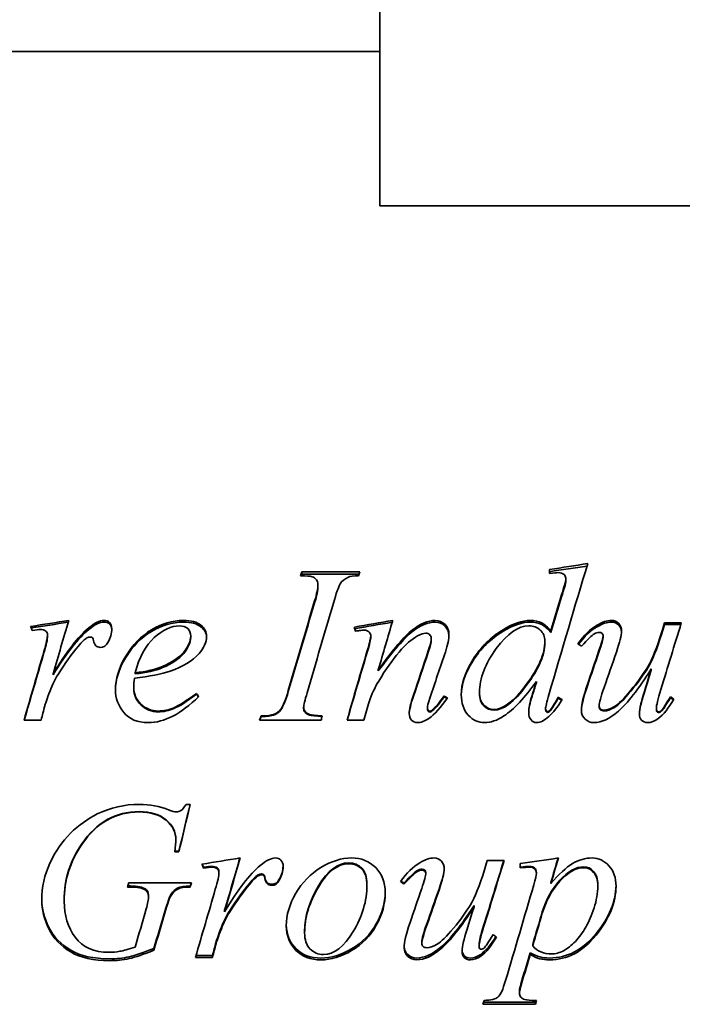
# Model space of a CAD drawing. Header units: millimetres. Extents: x 386 to 874, y 93 to 798.
# Tile 4 of 7: x 500 to 588, y 464 to 594. Entities that reach past the tile are written whole.
import ezdxf

# ---------------------------------------------------------------- set-up
doc = ezdxf.new("R2010")
doc.units = ezdxf.units.MM
doc.header["$LTSCALE"] = 3
doc.layers.add('Krawędzie widoczne(ISO)', color=7, linetype='Continuous', lineweight=35, true_color=0x262659)

msp = doc.modelspace()

# ---------------------------------------------------------------- linework, layer by layer
at = {"layer": 'Krawędzie widoczne(ISO)'}
for p, q in [((547.64, 569.5), (547.64, 678)), ((386.37, 589.9), (547.64, 589.9)), ((664.63, 569.5), (547.64, 569.5)), ((570.09, 521.38), (570.09, 520.86)), ((537.31, 521.07), (544.96, 521.07)), ((537.31, 520.78), (537.31, 521.07)), ((537.31, 520.78), (544.86, 520.78)), ((572.23, 519.94), (572.23, 520.22)), ((539.43, 519.13), (539.43, 519.4)), ((563.94, 513.2), (563.94, 513.41)), ((576.38, 513.8), (576.38, 514.02)), ((585.28, 514.3), (587.52, 514.3)), ((585.28, 514.09), (585.28, 514.3)), ((585.28, 514.09), (587.45, 514.09)), ((503.65, 512.57), (503.65, 512.77)), ((522.6, 512.36), (522.6, 512.56)), ((546.43, 512.38), (546.43, 512.58)), ((554.42, 512.09), (554.42, 512.29)), ((570.27, 513.06), (570.27, 513.27)), ((577.18, 512.44), (577.18, 512.64)), ((584.94, 512.9), (584.94, 513.11)), ((569.47, 511.68), (569.47, 511.88)), ((547.42, 507.96), (547.42, 508.11)), ((583.55, 508.07), (583.55, 508.22)), ((504.4, 507.44), (504.4, 507.59)), ((515.23, 507.56), (515.23, 507.71)), ((515.05, 505.65), (515.05, 505.78)), ((568.34, 506.42), (568.34, 506.56)), ((523.35, 504.87), (523.35, 504.99)), ((556.12, 504.54), (556.12, 504.66)), ((560.82, 504.99), (560.82, 505.12)), ((571.23, 504.35), (571.23, 504.47)), ((586.08, 504.43), (586.08, 504.55)), ((537.54, 503.03), (537.54, 503.14)), ((553.91, 502.99), (553.91, 503.09)), ((569.56, 502.82), (569.56, 502.93)), ((576.64, 503.27), (576.64, 503.38)), ((584.22, 502.92), (584.22, 503.02)), ((531.92, 501.91), (531.92, 502)), ((533.55, 502.12), (533.55, 502.21)), ((554.61, 502.7), (554.61, 502.8)), ((570.12, 502.63), (570.12, 502.73)), ((502.8, 501.46), (500.54, 501.46)), ((539.84, 501.46), (531.7, 501.46)), ((545.5, 501.46), (543.29, 501.46)), ((521.98, 490.3), (522.52, 490.3)), ((520.63, 485.71), (520.63, 485.63)), ((521.03, 484), (520.5, 484)), ((521.03, 484.1), (520.51, 484.1)), ((521.03, 484.1), (521.03, 484)), ((561.82, 482.87), (564.06, 482.87)), ((566.21, 482.46), (566.21, 481.89)), ((524.29, 481.97), (524.29, 481.86)), ((526.12, 481.88), (526.12, 481.76)), ((526.33, 481.43), (526.33, 481.31)), ((553.71, 481.3), (553.71, 481.18)), ((568.34, 481.28), (568.34, 481.16)), ((514.63, 479.5), (514.26, 479.5)), ((514.38, 479.93), (522.68, 479.93)), ((522.54, 479.5), (522.54, 479.36)), ((530.38, 479.84), (530.38, 479.7)), ((532.42, 480.61), (532.42, 480.48)), ((534.32, 480.39), (534.32, 480.25)), ((545.92, 479.78), (545.92, 479.64)), ((550.82, 479.89), (550.82, 479.75)), ((570.27, 479.97), (570.27, 479.83)), ((576.46, 479.65), (576.46, 479.51)), ((514.63, 479.36), (514.22, 479.36)), ((516.64, 479.09), (516.64, 478.94)), ((517.01, 478.29), (517.01, 478.14)), ((505.85, 477.62), (505.85, 477.46)), ((560.09, 476.9), (560.09, 476.73)), ((527.08, 476.28), (527.08, 476.1)), ((526.66, 474.04), (526.66, 473.84)), ((537.67, 473.5), (537.67, 473.3)), ((525.95, 472.09), (525.95, 471.87)), ((553.17, 472.16), (553.17, 471.94)), ((560.76, 471.81), (560.76, 471.59)), ((567.86, 471.79), (567.86, 471.57)), ((517.72, 471.24), (517.72, 471.01)), ((560.97, 470.45), (560.97, 470.22)), ((567.52, 470.66), (567.52, 470.43)), ((525.48, 470.06), (523.22, 470.06)), ((525.48, 470.3), (523.29, 470.3)), ((525.48, 470.3), (525.48, 470.06)), ((566.1, 465.63), (566.1, 465.35)), ((568.21, 463.85), (561.26, 463.85)), ((568.21, 464.15), (561.35, 464.15)), ((568.21, 464.15), (568.21, 463.85))]:
    msp.add_line(p, q, dxfattribs=at)
for points in [[(575.15, 522.16), (573.43, 516.51), (571.71, 510.69), (569.99, 504.81)], [(570.09, 521.38), (571.78, 521.64), (573.46, 521.9), (575.15, 522.16)], [(570.09, 521.09), (571.74, 521.34), (573.4, 521.59), (575.06, 521.84)], [(537.13, 520.55), (537.19, 520.72), (537.25, 520.89), (537.31, 521.07)], [(537.23, 520.55), (537.26, 520.62), (537.28, 520.7), (537.31, 520.78)], [(544.79, 520.55), (544.16, 520.56), (543.69, 520.49), (543.39, 520.33)], [(544.96, 521.07), (544.9, 520.89), (544.85, 520.72), (544.79, 520.55)], [(571.21, 520.96), (570.99, 520.96), (570.61, 520.93), (570.09, 520.86)], [(572, 520.72), (571.8, 520.88), (571.54, 520.96), (571.21, 520.96)], [(572.23, 520.22), (572.23, 520.42), (572.15, 520.59), (572, 520.72)], [(572.05, 519.28), (572.17, 519.66), (572.23, 519.97), (572.23, 520.22)], [(572.05, 519.01), (572.17, 519.38), (572.23, 519.69), (572.23, 519.94)], [(538.99, 517.21), (539.29, 518.18), (539.43, 518.91), (539.43, 519.4)], [(538.99, 516.96), (539.29, 517.92), (539.43, 518.64), (539.43, 519.13)], [(571.67, 518.02), (571.82, 518.54), (571.95, 518.96), (572.05, 519.28)], [(571.67, 517.76), (571.82, 518.28), (571.95, 518.7), (572.05, 519.01)], [(570.27, 513.27), (570.73, 514.86), (571.2, 516.44), (571.67, 518.02)], [(570.27, 513.06), (570.73, 514.63), (571.2, 516.2), (571.67, 517.76)], [(535.51, 505.36), (536.67, 509.35), (537.83, 513.31), (538.99, 517.21)], [(535.51, 505.23), (536.67, 509.19), (537.83, 513.1), (538.99, 516.96)], [(541.48, 516.91), (540.32, 513.02), (539.17, 509.06), (538.01, 505.07)], [(501.41, 513.84), (503.09, 514.11), (504.78, 514.37), (506.46, 514.64)], [(506.46, 514.64), (505.77, 512.31), (505.09, 509.96), (504.4, 507.59)], [(509.12, 513.67), (509.93, 514.32), (510.58, 514.64), (511.08, 514.64)], [(544.25, 513.75), (545.95, 514.04), (547.64, 514.34), (549.33, 514.64)], [(549.33, 514.64), (548.7, 512.48), (548.06, 510.3), (547.42, 508.11)], [(563.94, 513.41), (565.25, 514.23), (566.45, 514.64), (567.55, 514.64)], [(576.38, 514.02), (577.06, 514.43), (577.7, 514.64), (578.27, 514.64)], [(501.61, 513.32), (501.54, 513.49), (501.48, 513.67), (501.41, 513.84)], [(501.49, 513.64), (503.12, 513.89), (504.76, 514.15), (506.39, 514.41)], [(502.68, 513.44), (502.49, 513.44), (502.13, 513.4), (501.61, 513.32)], [(503.44, 513.22), (503.24, 513.37), (502.99, 513.44), (502.68, 513.44)], [(504.4, 507.59), (506.14, 510.5), (507.72, 512.52), (509.12, 513.67)], [(504.4, 507.44), (506.14, 510.32), (507.72, 512.32), (509.12, 513.45)], [(509.12, 513.45), (509.93, 514.1), (510.58, 514.42), (511.08, 514.42)], [(512.15, 513.54), (512.15, 512.91), (511.98, 512.31), (511.64, 511.73)], [(544.38, 513.22), (544.34, 513.4), (544.3, 513.57), (544.25, 513.75)], [(544.3, 513.54), (545.96, 513.83), (547.61, 514.12), (549.27, 514.4)], [(545.53, 513.36), (545.42, 513.36), (545.22, 513.34), (544.92, 513.3)], [(563.94, 513.2), (565.25, 514.01), (566.45, 514.42), (567.55, 514.42)], [(573.83, 511.55), (574.63, 512.68), (575.48, 513.5), (576.38, 514.02)], [(573.92, 511.49), (574.7, 512.54), (575.52, 513.31), (576.38, 513.8)], [(576.38, 513.8), (577.06, 514.21), (577.7, 514.42), (578.27, 514.42)], [(587.52, 514.3), (586.62, 511.4), (585.72, 508.47), (584.83, 505.52)], [(584.94, 513.11), (585.05, 513.51), (585.17, 513.91), (585.28, 514.3)], [(584.94, 512.9), (585.05, 513.3), (585.17, 513.69), (585.28, 514.09)], [(503.17, 510.54), (503.49, 511.59), (503.65, 512.33), (503.65, 512.77)], [(503.17, 510.36), (503.49, 511.4), (503.65, 512.14), (503.65, 512.57)], [(503.65, 512.77), (503.65, 512.95), (503.58, 513.1), (503.44, 513.22)], [(508.86, 512.32), (508.6, 512.19), (508.21, 511.81), (507.7, 511.19)], [(509.33, 512.44), (509.16, 512.44), (509, 512.4), (508.86, 512.32)], [(509.61, 512.32), (509.54, 512.4), (509.44, 512.44), (509.33, 512.44)], [(509.74, 511.96), (509.72, 512.14), (509.68, 512.26), (509.61, 512.32)], [(524.69, 512.55), (524.69, 511.75), (524.36, 510.98), (523.7, 510.25)], [(544.92, 513.3), (544.74, 513.27), (544.56, 513.25), (544.38, 513.22)], [(545.95, 510.62), (546.27, 511.71), (546.43, 512.36), (546.43, 512.58)], [(545.95, 510.44), (546.27, 511.51), (546.43, 512.16), (546.43, 512.38)], [(553.7, 512.95), (553.4, 512.95), (553.04, 512.83), (552.62, 512.6)], [(554.04, 510.61), (554.29, 511.34), (554.42, 511.9), (554.42, 512.29)], [(554.04, 510.43), (554.29, 511.15), (554.42, 511.7), (554.42, 512.09)], [(556.77, 512.76), (556.77, 512.18), (556.61, 511.42), (556.3, 510.46)], [(576.62, 510.64), (576.99, 511.71), (577.18, 512.38), (577.18, 512.64)], [(576.62, 510.46), (576.99, 511.52), (577.18, 512.18), (577.18, 512.44)], [(579.61, 513.2), (579.61, 512.68), (579.38, 511.76), (578.93, 510.43)], [(507.7, 511.19), (506.88, 510.24), (506, 509.02), (505.04, 507.5)], [(511.64, 511.73), (511.41, 511.29), (511.07, 511.07), (510.63, 511.07)], [(574.29, 511.23), (574.13, 511.34), (573.98, 511.45), (573.83, 511.55)], [(500.54, 501.46), (501.42, 504.51), (502.3, 507.54), (503.17, 510.54)], [(500.57, 501.46), (501.44, 504.45), (502.31, 507.42), (503.17, 510.36)], [(523.7, 510.25), (522.83, 509.3), (521.55, 508.53), (519.86, 507.93)], [(543.29, 501.46), (544.18, 504.53), (545.06, 507.59), (545.95, 510.62)], [(543.31, 501.46), (544.19, 504.47), (545.07, 507.47), (545.95, 510.44)], [(552.08, 504.75), (552.73, 506.71), (553.39, 508.66), (554.04, 510.61)], [(552.08, 504.62), (552.73, 506.57), (553.39, 508.5), (554.04, 510.43)], [(556.3, 510.46), (555.61, 508.44), (554.93, 506.41), (554.25, 504.37)], [(575.09, 506.14), (575.6, 507.64), (576.11, 509.15), (576.62, 510.64)], [(575.09, 506), (575.6, 507.49), (576.11, 508.98), (576.62, 510.46)], [(578.93, 510.43), (578.39, 508.89), (577.85, 507.34), (577.31, 505.78)], [(515.23, 507.71), (516.73, 507.87), (517.94, 508.15), (518.88, 508.55)], [(515.23, 507.56), (516.73, 507.72), (517.94, 507.99), (518.88, 508.39)], [(582.16, 503.59), (582.33, 504.26), (582.79, 505.81), (583.55, 508.22)], [(505.04, 507.5), (504.62, 506.85), (504.27, 506.12), (503.98, 505.31)], [(515.14, 507), (515.08, 506.51), (515.05, 506.11), (515.05, 505.78)], [(519.86, 507.93), (518.74, 507.54), (517.16, 507.22), (515.14, 507)], [(582.16, 503.48), (582.33, 504.15), (582.79, 505.68), (583.55, 508.07)], [(547.47, 506.61), (546.97, 505.78), (546.55, 504.87), (546.21, 503.89)], [(568.34, 506.56), (566.77, 504.37), (565.34, 502.85), (564.04, 502)], [(567.77, 504.71), (567.96, 505.33), (568.15, 505.95), (568.34, 506.56)], [(567.77, 504.59), (567.96, 505.2), (568.15, 505.81), (568.34, 506.42)], [(574.3, 502.76), (574.3, 503.5), (574.56, 504.63), (575.09, 506.14)], [(574.3, 502.72), (574.32, 503.45), (574.58, 504.55), (575.09, 506)], [(577.31, 505.78), (576.86, 504.52), (576.64, 503.72), (576.64, 503.38)], [(584.83, 505.52), (584.42, 504.21), (584.22, 503.37), (584.22, 503.02)], [(503.98, 505.31), (503.56, 504.21), (503.33, 503.54), (503.27, 503.32)], [(523.65, 504.57), (521.32, 502.27), (519.1, 501.12), (516.98, 501.12)], [(523.35, 504.99), (523.45, 504.85), (523.55, 504.71), (523.65, 504.57)], [(523.35, 504.87), (523.44, 504.75), (523.52, 504.63), (523.6, 504.52)], [(534.51, 502.89), (534.84, 503.36), (535.17, 504.18), (535.51, 505.36)], [(534.51, 502.79), (534.84, 503.25), (535.17, 504.07), (535.51, 505.23)], [(538.01, 505.07), (537.7, 504.06), (537.54, 503.42), (537.54, 503.14)], [(551.51, 502.33), (551.51, 502.8), (551.7, 503.61), (552.08, 504.75)], [(551.51, 502.28), (551.52, 502.75), (551.71, 503.54), (552.08, 504.62)], [(554.25, 504.37), (554.02, 503.67), (553.91, 503.24), (553.91, 503.09)], [(556.57, 504.39), (555.7, 503.11), (554.88, 502.21), (554.11, 501.67)], [(554.61, 502.8), (555.07, 503.2), (555.57, 503.82), (556.12, 504.66)], [(554.61, 502.7), (555.07, 503.09), (555.57, 503.71), (556.12, 504.54)], [(556.12, 504.66), (556.27, 504.57), (556.42, 504.48), (556.57, 504.39)], [(556.12, 504.54), (556.25, 504.46), (556.38, 504.38), (556.52, 504.31)], [(567.33, 502.47), (567.33, 503.02), (567.47, 503.77), (567.77, 504.71)], [(567.33, 502.42), (567.33, 502.97), (567.48, 503.69), (567.77, 504.59)], [(569.99, 504.81), (569.71, 503.85), (569.56, 503.22), (569.56, 502.93)], [(570.12, 502.73), (570.34, 502.95), (570.71, 503.53), (571.23, 504.47)], [(570.12, 502.63), (570.34, 502.85), (570.71, 503.42), (571.23, 504.35)], [(571.23, 504.47), (571.4, 504.37), (571.57, 504.26), (571.74, 504.16)], [(571.23, 504.35), (571.38, 504.26), (571.53, 504.17), (571.69, 504.08)], [(586.52, 504.21), (585.85, 503.02), (585.15, 502.16), (584.43, 501.63)], [(586.08, 504.55), (586.23, 504.44), (586.38, 504.32), (586.52, 504.21)], [(586.08, 504.43), (586.22, 504.33), (586.35, 504.23), (586.48, 504.13)], [(503.27, 503.32), (503.11, 502.7), (502.96, 502.08), (502.8, 501.46)], [(533.55, 502.21), (533.99, 502.37), (534.31, 502.6), (534.51, 502.89)], [(546.21, 503.89), (545.97, 503.08), (545.73, 502.27), (545.5, 501.46)], [(581.97, 502.28), (581.97, 502.61), (582.03, 503.05), (582.16, 503.59)], [(581.97, 502.23), (581.97, 502.56), (582.04, 502.98), (582.16, 503.48)], [(531.7, 501.46), (531.78, 501.64), (531.85, 501.82), (531.92, 502)], [(531.74, 501.46), (531.8, 501.61), (531.86, 501.76), (531.92, 501.91)], [(531.92, 502), (532.74, 502.02), (533.29, 502.09), (533.55, 502.21)], [(531.92, 501.91), (532.74, 501.93), (533.29, 502), (533.55, 502.12)], [(533.55, 502.12), (533.99, 502.28), (534.31, 502.5), (534.51, 502.79)], [(540, 502), (539.95, 501.82), (539.9, 501.64), (539.84, 501.46)], [(554.11, 501.67), (553.56, 501.31), (553.08, 501.12), (552.65, 501.12)], [(554.24, 502.62), (554.33, 502.62), (554.46, 502.68), (554.61, 502.8)], [(554.24, 502.52), (554.33, 502.52), (554.46, 502.58), (554.61, 502.7)], [(564.04, 502), (563.15, 501.41), (562.29, 501.12), (561.48, 501.12)], [(569.81, 502.57), (569.9, 502.57), (570, 502.62), (570.12, 502.73)], [(569.81, 502.47), (569.9, 502.47), (570, 502.52), (570.12, 502.63)], [(584.43, 501.63), (583.96, 501.29), (583.51, 501.12), (583.06, 501.12)], [(510.23, 489.03), (512, 489.87), (513.84, 490.3), (515.77, 490.3)], [(515.77, 490.3), (517.2, 490.3), (518.5, 490.06), (519.66, 489.58)], [(522.52, 490.3), (522.03, 488.2), (521.53, 486.1), (521.03, 484)], [(522.51, 490.3), (522.02, 488.23), (521.53, 486.16), (521.03, 484.1)], [(515.77, 489.34), (512.68, 489.34), (510.15, 487.92), (508.19, 485.1)], [(515.77, 489.3), (512.68, 489.3), (510.15, 487.87), (508.19, 485.01)], [(519.66, 489.58), (520.13, 489.4), (520.47, 489.3), (520.69, 489.3)], [(508.19, 485.1), (506.63, 482.86), (505.85, 480.36), (505.85, 477.62)], [(508.19, 485.01), (506.63, 482.76), (505.85, 480.23), (505.85, 477.46)], [(520.5, 484), (520.58, 484.74), (520.63, 485.28), (520.63, 485.63)], [(524.09, 482.39), (525.77, 482.67), (527.46, 482.94), (529.14, 483.21)], [(524.29, 481.86), (524.22, 482.04), (524.16, 482.22), (524.09, 482.39)], [(524.29, 481.97), (524.23, 482.12), (524.18, 482.26), (524.13, 482.4)], [(525.36, 482.1), (525.17, 482.1), (524.81, 482.06), (524.29, 481.97)], [(526.12, 481.88), (525.92, 482.03), (525.67, 482.1), (525.36, 482.1)], [(529.14, 483.21), (528.45, 480.83), (527.77, 478.46), (527.08, 476.1)], [(529.11, 483.2), (528.43, 480.88), (527.76, 478.57), (527.08, 476.28)], [(527.08, 476.1), (528.82, 479), (530.4, 481.05), (531.8, 482.22)], [(531.8, 482.22), (532.61, 482.88), (533.26, 483.21), (533.76, 483.21)], [(534.82, 482.14), (534.81, 481.53), (534.64, 480.94), (534.32, 480.39)], [(534.83, 482.09), (534.83, 481.45), (534.66, 480.84), (534.32, 480.25)], [(550.36, 480.08), (551.17, 481.21), (552.02, 482.04), (552.91, 482.57)], [(552.91, 482.57), (553.6, 483), (554.23, 483.21), (554.81, 483.21)], [(564.06, 482.87), (563.16, 479.91), (562.26, 476.97), (561.36, 474.05)], [(564.03, 482.87), (563.14, 479.97), (562.25, 477.1), (561.36, 474.24)], [(561.48, 481.65), (561.59, 482.05), (561.7, 482.46), (561.82, 482.87)], [(566.21, 482.46), (567.89, 482.71), (569.57, 482.96), (571.25, 483.21)], [(567.41, 482.1), (567.12, 482.1), (566.73, 482.07), (566.21, 482.01)], [(571.25, 483.21), (570.92, 482.08), (570.59, 480.96), (570.27, 479.83)], [(571.22, 483.2), (570.9, 482.12), (570.58, 481.04), (570.27, 479.97)], [(525.36, 481.99), (525.17, 481.99), (524.81, 481.95), (524.29, 481.86)], [(526.12, 481.76), (525.92, 481.91), (525.67, 481.99), (525.36, 481.99)], [(525.85, 479.06), (526.17, 480.11), (526.33, 480.86), (526.33, 481.31)], [(526.33, 481.43), (526.33, 481.61), (526.26, 481.76), (526.12, 481.88)], [(526.33, 481.31), (526.33, 481.49), (526.26, 481.64), (526.12, 481.76)], [(531.54, 480.98), (531.28, 480.84), (530.89, 480.46), (530.38, 479.84)], [(531.54, 480.85), (531.28, 480.71), (530.89, 480.33), (530.38, 479.7)], [(532.01, 481.09), (531.84, 481.09), (531.68, 481.05), (531.54, 480.98)], [(532.01, 480.97), (531.84, 480.97), (531.68, 480.93), (531.54, 480.85)], [(532.29, 480.98), (532.22, 481.05), (532.12, 481.09), (532.01, 481.09)], [(532.29, 480.85), (532.22, 480.93), (532.12, 480.97), (532.01, 480.97)], [(532.42, 480.61), (532.4, 480.79), (532.36, 480.91), (532.29, 480.98)], [(532.42, 480.48), (532.4, 480.66), (532.36, 480.79), (532.29, 480.85)], [(553.16, 479.15), (553.53, 480.23), (553.71, 480.91), (553.71, 481.18)], [(556.15, 481.8), (556.13, 481.27), (555.9, 480.36), (555.46, 479.09)], [(556.15, 481.75), (556.15, 481.22), (555.92, 480.28), (555.46, 478.94)], [(567.41, 481.99), (567.12, 481.99), (566.73, 481.96), (566.21, 481.89)], [(568, 479.65), (568.22, 480.46), (568.34, 480.97), (568.34, 481.16)], [(514.22, 479.36), (514.28, 479.55), (514.33, 479.74), (514.38, 479.93)], [(516.64, 479.09), (516.22, 479.37), (515.56, 479.5), (514.63, 479.5)], [(522.68, 479.93), (522.64, 479.74), (522.59, 479.55), (522.54, 479.36)], [(522.65, 479.93), (522.61, 479.79), (522.57, 479.65), (522.54, 479.5)], [(530.38, 479.84), (529.56, 478.9), (528.68, 477.68), (527.72, 476.18)], [(530.38, 479.7), (529.56, 478.75), (528.68, 477.52), (527.72, 476.01)], [(534.32, 480.39), (534.09, 479.95), (533.75, 479.73), (533.31, 479.73)], [(534.32, 480.25), (534.09, 479.81), (533.75, 479.59), (533.31, 479.59)], [(550.82, 479.75), (550.67, 479.86), (550.52, 479.97), (550.36, 480.08)], [(550.82, 479.89), (550.69, 479.98), (550.56, 480.07), (550.43, 480.16)], [(564.27, 467.01), (565.51, 471.16), (566.75, 475.39), (568, 479.65)], [(516.64, 478.94), (516.22, 479.22), (515.56, 479.36), (514.63, 479.36)], [(517.01, 478.29), (517.01, 478.64), (516.89, 478.91), (516.64, 479.09)], [(517.01, 478.14), (517.01, 478.49), (516.89, 478.76), (516.64, 478.94)], [(516.7, 476.46), (516.91, 477.16), (517.01, 477.72), (517.01, 478.14)], [(519.99, 478.4), (519.83, 478.14), (519.56, 477.39), (519.19, 476.14)], [(519.99, 478.25), (519.83, 477.99), (519.56, 477.22), (519.19, 475.96)], [(523.22, 470.06), (524.1, 473.03), (524.98, 476.03), (525.85, 479.06)], [(551.62, 474.66), (552.13, 476.15), (552.65, 477.65), (553.16, 479.15)], [(555.46, 479.09), (554.92, 477.55), (554.38, 476.02), (553.84, 474.5)], [(555.46, 478.94), (554.92, 477.39), (554.38, 475.84), (553.84, 474.31)], [(515.25, 471.41), (515.73, 473.09), (516.22, 474.77), (516.7, 476.46)], [(519.19, 476.14), (518.7, 474.5), (518.21, 472.86), (517.72, 471.24)], [(519.19, 475.96), (518.7, 474.3), (518.21, 472.65), (517.72, 471.01)], [(527.72, 476.18), (527.3, 475.55), (526.95, 474.83), (526.66, 474.04)], [(527.72, 476.01), (527.3, 475.36), (526.95, 474.64), (526.66, 473.84)], [(558.7, 472.15), (558.86, 472.81), (559.32, 474.33), (560.09, 476.73)], [(569.12, 476.07), (568.7, 474.64), (568.28, 473.21), (567.86, 471.79)], [(569.12, 475.9), (568.7, 474.45), (568.28, 473.01), (567.86, 471.57)], [(550.84, 471.33), (550.84, 472.05), (551.1, 473.16), (551.62, 474.66)], [(553.84, 474.5), (553.4, 473.26), (553.17, 472.48), (553.17, 472.16)], [(553.84, 474.31), (553.4, 473.05), (553.17, 472.27), (553.17, 471.94)], [(561.36, 474.24), (560.96, 472.95), (560.76, 472.15), (560.76, 471.81)], [(526.66, 474.04), (526.24, 472.96), (526.01, 472.31), (525.95, 472.09)], [(526.66, 473.84), (526.24, 472.75), (526.01, 472.1), (525.95, 471.87)], [(561.36, 474.05), (560.96, 472.75), (560.76, 471.93), (560.76, 471.59)], [(562.62, 473.09), (562.77, 472.98), (562.91, 472.86), (563.06, 472.75)], [(525.95, 472.09), (525.79, 471.49), (525.64, 470.89), (525.48, 470.3)], [(525.95, 471.87), (525.79, 471.27), (525.64, 470.66), (525.48, 470.06)], [(558.5, 470.86), (558.5, 471.18), (558.57, 471.61), (558.7, 472.15)], [(562.98, 472.82), (562.33, 471.73), (561.66, 470.95), (560.97, 470.45)], [(563.06, 472.75), (562.39, 471.58), (561.69, 470.74), (560.97, 470.22)], [(560.97, 470.45), (560.5, 470.13), (560.04, 469.97), (559.6, 469.97)], [(567.52, 470.66), (567.16, 469.44), (566.79, 468.22), (566.43, 467.01)], [(567.52, 470.43), (567.16, 469.19), (566.79, 467.96), (566.43, 466.74)], [(567.86, 471.57), (568.47, 470.87), (569.3, 470.52), (570.35, 470.52)], [(560.97, 470.22), (560.5, 469.89), (560.04, 469.73), (559.6, 469.73)], [(566.43, 467.01), (566.21, 466.31), (566.1, 465.85), (566.1, 465.63)], [(566.43, 466.74), (566.21, 466.03), (566.1, 465.56), (566.1, 465.35)], [(561.26, 463.85), (561.31, 464.02), (561.36, 464.19), (561.41, 464.36)], [(568.35, 464.36), (568.31, 464.19), (568.26, 464.02), (568.21, 463.85)], [(568.27, 464.36), (568.25, 464.29), (568.23, 464.22), (568.21, 464.15)]]:
    msp.add_open_spline(points, degree=3, dxfattribs=at)
for points, knots in [([(539.43, 519.4), (539.43, 519.64), (539.37, 519.85), (539.24, 520.02), (539.11, 520.2), (538.91, 520.33), (538.65, 520.42), (538.39, 520.5), (537.88, 520.55), (537.13, 520.55)], [0, 0, 0, 0, 1, 1, 1, 2, 2, 2, 3, 3, 3, 3]), ([(543.39, 520.33), (542.94, 520.13), (542.6, 519.84), (542.37, 519.46), (542.15, 519.08), (541.85, 518.23), (541.48, 516.91)], [0, 0, 0, 0, 1, 1, 1, 2, 2, 2, 2]), ([(511.08, 514.64), (511.41, 514.64), (511.67, 514.55), (511.86, 514.36), (512.05, 514.17), (512.15, 513.9), (512.15, 513.54)], [0, 0, 0, 0, 1, 1, 1, 2, 2, 2, 2]), ([(512.64, 505.44), (512.64, 506.9), (513.09, 508.38), (513.99, 509.89), (514.9, 511.4), (516.03, 512.56), (517.4, 513.4), (518.77, 514.23), (520.17, 514.64), (521.62, 514.64)], [0, 0, 0, 0, 1, 1, 1, 2, 2, 2, 3, 3, 3, 3]), ([(521.62, 514.64), (522.67, 514.64), (523.44, 514.43), (523.94, 514.02), (524.44, 513.6), (524.69, 513.11), (524.69, 512.55)], [0, 0, 0, 0, 1, 1, 1, 2, 2, 2, 2]), ([(547.42, 508.11), (549.38, 510.79), (550.89, 512.54), (551.93, 513.38), (552.98, 514.22), (553.99, 514.64), (554.96, 514.64)], [0, 0, 0, 0, 1, 1, 1, 2, 2, 2, 2]), ([(554.96, 514.64), (555.48, 514.64), (555.91, 514.46), (556.25, 514.11), (556.6, 513.76), (556.77, 513.31), (556.77, 512.76)], [0, 0, 0, 0, 1, 1, 1, 2, 2, 2, 2]), ([(567.55, 514.64), (568.13, 514.64), (568.63, 514.53), (569.04, 514.32), (569.45, 514.11), (569.86, 513.76), (570.27, 513.27)], [0, 0, 0, 0, 1, 1, 1, 2, 2, 2, 2]), ([(578.27, 514.64), (578.67, 514.64), (578.99, 514.5), (579.24, 514.23), (579.49, 513.96), (579.61, 513.62), (579.61, 513.2)], [0, 0, 0, 0, 1, 1, 1, 2, 2, 2, 2]), ([(511.08, 514.42), (511.41, 514.42), (511.67, 514.32), (511.86, 514.14), (512.03, 513.97), (512.13, 513.73), (512.14, 513.42)], [0, 0, 0, 0, 1, 1, 1, 1.913993, 1.913993, 1.913993, 1.913993]), ([(512.64, 505.38), (512.65, 506.81), (513.1, 508.25), (513.99, 509.72), (514.9, 511.21), (516.03, 512.36), (517.4, 513.18), (518.77, 514.01), (520.17, 514.42), (521.62, 514.42)], [0.016183, 0.016183, 0.016183, 0.016183, 1, 1, 1, 2, 2, 2, 3, 3, 3, 3]), ([(521.07, 513.92), (520.03, 513.92), (518.94, 513.4), (517.78, 512.36), (516.63, 511.31), (515.78, 509.76), (515.23, 507.71)], [0, 0, 0, 0, 1, 1, 1, 2, 2, 2, 2]), ([(522.6, 512.56), (522.6, 512.97), (522.47, 513.3), (522.2, 513.55), (521.94, 513.8), (521.56, 513.92), (521.07, 513.92)], [0, 0, 0, 0, 1, 1, 1, 2, 2, 2, 2]), ([(521.62, 514.42), (522.67, 514.42), (523.44, 514.21), (523.94, 513.8), (524.42, 513.41), (524.67, 512.96), (524.69, 512.44)], [0, 0, 0, 0, 1, 1, 1, 1.94617, 1.94617, 1.94617, 1.94617]), ([(546.43, 512.58), (546.43, 512.78), (546.34, 512.96), (546.17, 513.12), (545.99, 513.28), (545.78, 513.36), (545.53, 513.36)], [0, 0, 0, 0, 1, 1, 1, 2, 2, 2, 2]), ([(547.42, 507.96), (549.38, 510.61), (550.89, 512.34), (551.93, 513.17), (552.98, 514), (553.99, 514.42), (554.96, 514.42)], [0, 0, 0, 0, 1, 1, 1, 2, 2, 2, 2]), ([(554.96, 514.42), (555.48, 514.42), (555.91, 514.24), (556.25, 513.9), (556.58, 513.57), (556.75, 513.15), (556.77, 512.65)], [0, 0, 0, 0, 1, 1, 1, 1.94117, 1.94117, 1.94117, 1.94117]), ([(558.4, 504.79), (558.4, 506.25), (558.91, 507.8), (559.92, 509.44), (560.94, 511.08), (562.28, 512.4), (563.94, 513.41)], [0, 0, 0, 0, 1, 1, 1, 2, 2, 2, 2]), ([(567.33, 513.92), (565.95, 513.92), (564.53, 512.93), (563.04, 510.92), (561.56, 508.91), (560.82, 506.98), (560.82, 505.12)], [0, 0, 0, 0, 1, 1, 1, 2, 2, 2, 2]), ([(569.47, 511.88), (569.47, 512.49), (569.26, 512.99), (568.86, 513.36), (568.46, 513.74), (567.95, 513.92), (567.33, 513.92)], [0, 0, 0, 0, 1, 1, 1, 2, 2, 2, 2]), ([(567.55, 514.42), (568.13, 514.42), (568.63, 514.31), (569.04, 514.1), (569.45, 513.89), (569.86, 513.54), (570.27, 513.06)], [0, 0, 0, 0, 1, 1, 1, 2, 2, 2, 2]), ([(578.27, 514.42), (578.67, 514.42), (578.99, 514.28), (579.24, 514.01), (579.47, 513.77), (579.59, 513.46), (579.61, 513.1)], [0, 0, 0, 0, 1, 1, 1, 1.914227, 1.914227, 1.914227, 1.914227]), ([(518.88, 508.55), (520.12, 509.08), (521.05, 509.72), (521.67, 510.46), (522.29, 511.2), (522.6, 511.9), (522.6, 512.56)], [0, 0, 0, 0, 1, 1, 1, 2, 2, 2, 2]), ([(518.88, 508.39), (520.12, 508.92), (521.05, 509.55), (521.67, 510.28), (522.29, 511.01), (522.6, 511.71), (522.6, 512.36)], [0, 0, 0, 0, 1, 1, 1, 2, 2, 2, 2]), ([(552.62, 512.6), (551.83, 512.17), (551.02, 511.46), (550.17, 510.45), (549.32, 509.45), (548.42, 508.17), (547.47, 506.61)], [0, 0, 0, 0, 1, 1, 1, 2, 2, 2, 2]), ([(554.42, 512.29), (554.42, 512.48), (554.35, 512.64), (554.2, 512.76), (554.06, 512.89), (553.89, 512.95), (553.7, 512.95)], [0, 0, 0, 0, 1, 1, 1, 2, 2, 2, 2]), ([(558.4, 504.73), (558.42, 506.16), (558.92, 507.67), (559.92, 509.27), (560.94, 510.89), (562.28, 512.2), (563.94, 513.2)], [0.014069, 0.014069, 0.014069, 0.014069, 1, 1, 1, 2, 2, 2, 2]), ([(576.7, 513.06), (576.45, 513.06), (576.21, 512.99), (575.96, 512.84), (575.72, 512.7), (575.16, 512.16), (574.29, 511.23)], [0, 0, 0, 0, 1, 1, 1, 2, 2, 2, 2]), ([(577.18, 512.64), (577.18, 512.75), (577.13, 512.85), (577.03, 512.93), (576.93, 513.02), (576.82, 513.06), (576.7, 513.06)], [0, 0, 0, 0, 1, 1, 1, 2, 2, 2, 2]), ([(577.34, 502.76), (577.68, 502.76), (578.12, 502.92), (578.67, 503.24), (579.21, 503.56), (579.93, 504.28), (580.84, 505.39), (581.74, 506.51), (582.49, 507.55), (583.08, 508.51), (583.67, 509.48), (584.29, 511.02), (584.94, 513.11)], [0, 0, 0, 0, 1, 1, 1, 2, 2, 2, 3, 3, 3, 4, 4, 4, 4]), ([(577.34, 502.66), (577.68, 502.66), (578.12, 502.82), (578.67, 503.14), (579.21, 503.45), (579.93, 504.16), (580.84, 505.27), (581.74, 506.37), (582.49, 507.4), (583.08, 508.35), (583.67, 509.31), (584.29, 510.83), (584.94, 512.9)], [0, 0, 0, 0, 1, 1, 1, 2, 2, 2, 3, 3, 3, 4, 4, 4, 4]), ([(510.63, 511.07), (510.4, 511.07), (510.2, 511.15), (510.05, 511.29), (509.89, 511.43), (509.79, 511.66), (509.74, 511.96)], [0, 0, 0, 0, 1, 1, 1, 2, 2, 2, 2]), ([(562.75, 502.86), (563.95, 502.86), (565.37, 503.96), (567.01, 506.16), (568.65, 508.35), (569.47, 510.25), (569.47, 511.88)], [0, 0, 0, 0, 1, 1, 1, 2, 2, 2, 2]), ([(562.75, 502.76), (563.95, 502.76), (565.37, 503.85), (567.01, 506.02), (568.65, 508.19), (569.47, 510.07), (569.47, 511.68)], [0, 0, 0, 0, 1, 1, 1, 2, 2, 2, 2]), ([(583.55, 508.22), (581.82, 505.52), (580.37, 503.66), (579.2, 502.64), (578.03, 501.63), (576.95, 501.12), (575.97, 501.12)], [0, 0, 0, 0, 1, 1, 1, 2, 2, 2, 2]), ([(515.05, 505.78), (515.05, 504.92), (515.37, 504.18), (516, 503.57), (516.63, 502.96), (517.4, 502.65), (518.31, 502.65)], [0, 0, 0, 0, 1, 1, 1, 2, 2, 2, 2]), ([(515.05, 505.65), (515.05, 504.8), (515.37, 504.07), (516, 503.46), (516.63, 502.85), (517.4, 502.55), (518.31, 502.55)], [0, 0, 0, 0, 1, 1, 1, 2, 2, 2, 2]), ([(516.98, 501.12), (515.54, 501.12), (514.46, 501.57), (513.73, 502.47), (513, 503.37), (512.64, 504.36), (512.64, 505.44)], [0, 0, 0, 0, 1, 1, 1, 2, 2, 2, 2]), ([(518.31, 502.65), (519.02, 502.65), (519.72, 502.79), (520.38, 503.08), (521.05, 503.37), (522.04, 504.01), (523.35, 504.99)], [0, 0, 0, 0, 1, 1, 1, 2, 2, 2, 2]), ([(518.31, 502.55), (519.02, 502.55), (519.72, 502.69), (520.38, 502.98), (521.05, 503.26), (522.04, 503.89), (523.35, 504.87)], [0, 0, 0, 0, 1, 1, 1, 2, 2, 2, 2]), ([(561.48, 501.12), (560.66, 501.12), (559.94, 501.45), (559.33, 502.11), (558.71, 502.78), (558.4, 503.67), (558.4, 504.79)], [0, 0, 0, 0, 1, 1, 1, 2, 2, 2, 2]), ([(560.82, 505.12), (560.82, 504.38), (561.01, 503.82), (561.39, 503.44), (561.78, 503.05), (562.23, 502.86), (562.75, 502.86)], [0, 0, 0, 0, 1, 1, 1, 2, 2, 2, 2]), ([(560.82, 504.99), (560.82, 504.27), (561.01, 503.71), (561.39, 503.33), (561.78, 502.95), (562.23, 502.76), (562.75, 502.76)], [0, 0, 0, 0, 1, 1, 1, 2, 2, 2, 2]), ([(584.5, 502.55), (584.63, 502.55), (584.77, 502.62), (584.92, 502.76), (585.08, 502.91), (585.46, 503.5), (586.08, 504.55)], [0, 0, 0, 0, 1, 1, 1, 2, 2, 2, 2]), ([(584.5, 502.45), (584.63, 502.45), (584.77, 502.52), (584.92, 502.66), (585.08, 502.8), (585.46, 503.39), (586.08, 504.43)], [0, 0, 0, 0, 1, 1, 1, 2, 2, 2, 2]), ([(537.54, 503.14), (537.54, 502.92), (537.6, 502.73), (537.73, 502.58), (537.85, 502.42), (538.05, 502.3), (538.31, 502.21), (538.58, 502.12), (539.14, 502.05), (540, 502)], [0, 0, 0, 0, 1, 1, 1, 2, 2, 2, 3, 3, 3, 3]), ([(537.54, 503.03), (537.54, 502.82), (537.6, 502.63), (537.73, 502.48), (537.85, 502.32), (538.05, 502.2), (538.31, 502.12), (538.58, 502.03), (539.13, 501.96), (539.98, 501.91)], [0, 0, 0, 0, 1, 1, 1, 2, 2, 2, 2.989219, 2.989219, 2.989219, 2.989219]), ([(553.91, 503.09), (553.91, 502.96), (553.95, 502.85), (554.02, 502.76), (554.09, 502.66), (554.16, 502.62), (554.24, 502.62)], [0, 0, 0, 0, 1, 1, 1, 2, 2, 2, 2]), ([(553.91, 502.99), (553.91, 502.86), (553.95, 502.75), (554.02, 502.66), (554.09, 502.56), (554.16, 502.52), (554.24, 502.52)], [0, 0, 0, 0, 1, 1, 1, 2, 2, 2, 2]), ([(571.74, 504.16), (571.16, 503.2), (570.58, 502.45), (569.99, 501.92), (569.4, 501.39), (568.86, 501.12), (568.35, 501.12)], [0, 0, 0, 0, 1, 1, 1, 2, 2, 2, 2]), ([(569.56, 502.93), (569.56, 502.84), (569.59, 502.76), (569.65, 502.68), (569.7, 502.61), (569.75, 502.57), (569.81, 502.57)], [0, 0, 0, 0, 1, 1, 1, 2, 2, 2, 2]), ([(576.64, 503.38), (576.64, 503.19), (576.7, 503.04), (576.83, 502.93), (576.95, 502.82), (577.12, 502.76), (577.34, 502.76)], [0, 0, 0, 0, 1, 1, 1, 2, 2, 2, 2]), ([(576.64, 503.27), (576.64, 503.08), (576.7, 502.93), (576.83, 502.82), (576.95, 502.72), (577.12, 502.66), (577.34, 502.66)], [0, 0, 0, 0, 1, 1, 1, 2, 2, 2, 2]), ([(584.22, 503.02), (584.22, 502.86), (584.25, 502.74), (584.29, 502.67), (584.34, 502.59), (584.41, 502.55), (584.5, 502.55)], [0, 0, 0, 0, 1, 1, 1, 2, 2, 2, 2]), ([(584.22, 502.92), (584.22, 502.76), (584.25, 502.64), (584.29, 502.57), (584.34, 502.49), (584.41, 502.45), (584.5, 502.45)], [0, 0, 0, 0, 1, 1, 1, 2, 2, 2, 2]), ([(552.65, 501.12), (552.3, 501.12), (552.03, 501.23), (551.82, 501.45), (551.61, 501.66), (551.51, 501.96), (551.51, 502.33)], [0, 0, 0, 0, 1, 1, 1, 2, 2, 2, 2]), ([(568.35, 501.12), (568.08, 501.12), (567.84, 501.24), (567.64, 501.47), (567.43, 501.7), (567.33, 502.04), (567.33, 502.47)], [0, 0, 0, 0, 1, 1, 1, 2, 2, 2, 2]), ([(569.56, 502.82), (569.56, 502.74), (569.59, 502.66), (569.65, 502.58), (569.7, 502.51), (569.75, 502.47), (569.81, 502.47)], [0, 0, 0, 0, 1, 1, 1, 2, 2, 2, 2]), ([(575.97, 501.12), (575.5, 501.12), (575.11, 501.28), (574.78, 501.59), (574.46, 501.89), (574.3, 502.29), (574.3, 502.76)], [0, 0, 0, 0, 1, 1, 1, 2, 2, 2, 2]), ([(583.06, 501.12), (582.73, 501.12), (582.47, 501.23), (582.27, 501.45), (582.07, 501.66), (581.97, 501.94), (581.97, 502.28)], [0, 0, 0, 0, 1, 1, 1, 2, 2, 2, 2]), ([(520.69, 489.3), (520.93, 489.3), (521.14, 489.36), (521.31, 489.47), (521.49, 489.59), (521.71, 489.86), (521.98, 490.3)], [0, 0, 0, 0, 1, 1, 1, 2, 2, 2, 2]), ([(502.88, 477.65), (502.88, 479.36), (503.24, 480.99), (503.97, 482.54), (504.69, 484.09), (505.6, 485.4), (506.69, 486.48), (507.78, 487.56), (508.96, 488.4), (510.23, 489.03)], [0, 0, 0, 0, 1, 1, 1, 2, 2, 2, 3, 3, 3, 3]), ([(520.63, 485.71), (520.63, 486.67), (520.2, 487.51), (519.33, 488.24), (518.47, 488.97), (517.29, 489.34), (515.77, 489.34)], [0, 0, 0, 0, 1, 1, 1, 2, 2, 2, 2]), ([(520.63, 485.63), (520.63, 486.6), (520.2, 487.45), (519.33, 488.19), (518.47, 488.93), (517.29, 489.3), (515.77, 489.3)], [0, 0, 0, 0, 1, 1, 1, 2, 2, 2, 2]), ([(533.76, 483.21), (534.09, 483.21), (534.35, 483.11), (534.54, 482.92), (534.73, 482.73), (534.83, 482.45), (534.83, 482.09)], [0, 0, 0, 0, 1, 1, 1, 2, 2, 2, 2]), ([(535.25, 474.24), (535.25, 475.66), (535.67, 477.09), (536.5, 478.53), (537.33, 479.97), (538.44, 481.11), (539.83, 481.95), (541.22, 482.79), (542.56, 483.21), (543.86, 483.21)], [0, 0, 0, 0, 1, 1, 1, 2, 2, 2, 3, 3, 3, 3]), ([(543.5, 482.55), (542.05, 482.55), (540.72, 481.53), (539.5, 479.5), (538.28, 477.48), (537.67, 475.47), (537.67, 473.5)], [0, 0, 0, 0, 1, 1, 1, 2, 2, 2, 2]), ([(543.5, 482.44), (542.05, 482.44), (540.72, 481.41), (539.5, 479.36), (538.28, 477.31), (537.67, 475.29), (537.67, 473.3)], [0, 0, 0, 0, 1, 1, 1, 2, 2, 2, 2]), ([(545.92, 479.78), (545.92, 480.67), (545.7, 481.36), (545.25, 481.84), (544.8, 482.31), (544.22, 482.55), (543.5, 482.55)], [0, 0, 0, 0, 1, 1, 1, 2, 2, 2, 2]), ([(545.92, 479.64), (545.92, 480.54), (545.7, 481.24), (545.25, 481.72), (544.8, 482.2), (544.22, 482.44), (543.5, 482.44)], [0, 0, 0, 0, 1, 1, 1, 2, 2, 2, 2]), ([(543.86, 483.21), (545.17, 483.21), (546.24, 482.78), (547.08, 481.93), (547.92, 481.08), (548.34, 479.98), (548.34, 478.64)], [0, 0, 0, 0, 1, 1, 1, 2, 2, 2, 2]), ([(554.81, 483.21), (555.2, 483.21), (555.52, 483.07), (555.77, 482.79), (556.02, 482.52), (556.15, 482.17), (556.15, 481.75)], [0, 0, 0, 0, 1, 1, 1, 2, 2, 2, 2]), ([(568.34, 481.28), (568.34, 481.54), (568.26, 481.74), (568.11, 481.89), (567.96, 482.03), (567.72, 482.1), (567.41, 482.1)], [0, 0, 0, 0, 1, 1, 1, 2, 2, 2, 2]), ([(570.27, 479.83), (571.33, 481.08), (572.29, 481.96), (573.13, 482.46), (573.96, 482.96), (574.83, 483.21), (575.71, 483.21)], [0, 0, 0, 0, 1, 1, 1, 2, 2, 2, 2]), ([(575.71, 483.21), (576.58, 483.21), (577.33, 482.86), (577.95, 482.18), (578.57, 481.49), (578.88, 480.59), (578.88, 479.49)], [0, 0, 0, 0, 1, 1, 1, 2, 2, 2, 2]), ([(553.24, 481.72), (552.99, 481.72), (552.74, 481.64), (552.5, 481.5), (552.25, 481.36), (551.69, 480.82), (550.82, 479.89)], [0, 0, 0, 0, 1, 1, 1, 2, 2, 2, 2]), ([(553.24, 481.6), (552.99, 481.6), (552.74, 481.53), (552.5, 481.38), (552.25, 481.23), (551.69, 480.69), (550.82, 479.75)], [0, 0, 0, 0, 1, 1, 1, 2, 2, 2, 2]), ([(553.71, 481.3), (553.71, 481.41), (553.67, 481.5), (553.57, 481.59), (553.47, 481.67), (553.36, 481.72), (553.24, 481.72)], [0, 0, 0, 0, 1, 1, 1, 2, 2, 2, 2]), ([(553.71, 481.18), (553.71, 481.29), (553.67, 481.38), (553.57, 481.47), (553.47, 481.56), (553.36, 481.6), (553.24, 481.6)], [0, 0, 0, 0, 1, 1, 1, 2, 2, 2, 2]), ([(553.88, 471.33), (554.22, 471.33), (554.66, 471.49), (555.2, 471.8), (555.75, 472.12), (556.47, 472.82), (557.37, 473.92), (558.28, 475.02), (559.02, 476.06), (559.61, 477.02), (560.2, 477.99), (560.82, 479.53), (561.48, 481.65)], [0, 0, 0, 0, 1, 1, 1, 2, 2, 2, 3, 3, 3, 4, 4, 4, 4]), ([(568.34, 481.16), (568.34, 481.42), (568.26, 481.62), (568.11, 481.77), (567.96, 481.92), (567.72, 481.99), (567.41, 481.99)], [0, 0, 0, 0, 1, 1, 1, 2, 2, 2, 2]), ([(574.63, 482.04), (573.55, 482.04), (572.48, 481.44), (571.43, 480.25), (570.37, 479.06), (569.6, 477.66), (569.12, 476.07)], [0, 0, 0, 0, 1, 1, 1, 2, 2, 2, 2]), ([(574.63, 481.92), (573.55, 481.92), (572.48, 481.32), (571.43, 480.12), (570.37, 478.91), (569.6, 477.5), (569.12, 475.9)], [0, 0, 0, 0, 1, 1, 1, 2, 2, 2, 2]), ([(576.46, 479.65), (576.46, 480.42), (576.28, 481.01), (575.91, 481.42), (575.55, 481.83), (575.12, 482.04), (574.63, 482.04)], [0, 0, 0, 0, 1, 1, 1, 2, 2, 2, 2]), ([(576.46, 479.51), (576.46, 480.29), (576.28, 480.88), (575.91, 481.3), (575.55, 481.72), (575.12, 481.92), (574.63, 481.92)], [0, 0, 0, 0, 1, 1, 1, 2, 2, 2, 2]), ([(522.54, 479.5), (521.78, 479.49), (521.22, 479.41), (520.88, 479.24), (520.54, 479.07), (520.24, 478.79), (519.99, 478.4)], [0, 0, 0, 0, 1, 1, 1, 2, 2, 2, 2]), ([(533.31, 479.73), (533.08, 479.73), (532.88, 479.8), (532.73, 479.94), (532.57, 480.09), (532.47, 480.31), (532.42, 480.61)], [0, 0, 0, 0, 1, 1, 1, 2, 2, 2, 2]), ([(533.31, 479.59), (533.08, 479.59), (532.88, 479.66), (532.73, 479.81), (532.57, 479.95), (532.47, 480.18), (532.42, 480.48)], [0, 0, 0, 0, 1, 1, 1, 2, 2, 2, 2]), ([(540.17, 470.44), (541.56, 470.44), (542.87, 471.44), (544.09, 473.46), (545.31, 475.47), (545.92, 477.53), (545.92, 479.64)], [0, 0, 0, 0, 1, 1, 1, 2, 2, 2, 2]), ([(578.88, 479.56), (578.86, 477.46), (577.98, 475.34), (576.24, 473.2), (574.48, 471.04), (572.43, 469.97), (570.1, 469.97)], [0.011706, 0.011706, 0.011706, 0.011706, 1, 1, 1, 2, 2, 2, 2]), ([(578.88, 479.49), (578.88, 477.35), (578, 475.18), (576.24, 472.99), (574.48, 470.81), (572.43, 469.73), (570.1, 469.73)], [0, 0, 0, 0, 1, 1, 1, 2, 2, 2, 2]), ([(570.35, 470.52), (570.87, 470.52), (571.4, 470.66), (571.93, 470.93), (572.47, 471.21), (572.99, 471.62), (573.5, 472.17), (574.01, 472.72), (574.47, 473.35), (574.88, 474.06), (575.29, 474.78), (575.66, 475.63), (575.98, 476.6), (576.3, 477.58), (576.46, 478.55), (576.46, 479.51)], [0, 0, 0, 0, 1, 1, 1, 2, 2, 2, 3, 3, 3, 4, 4, 4, 5, 5, 5, 5]), ([(522.54, 479.36), (521.78, 479.35), (521.22, 479.26), (520.88, 479.1), (520.54, 478.93), (520.24, 478.65), (519.99, 478.25)], [0, 0, 0, 0, 1, 1, 1, 2, 2, 2, 2]), ([(548.34, 478.71), (548.32, 477.28), (547.93, 475.88), (547.16, 474.51), (546.38, 473.1), (545.29, 472), (543.89, 471.19), (542.5, 470.37), (541.14, 469.97), (539.83, 469.97)], [0.017987, 0.017987, 0.017987, 0.017987, 1, 1, 1, 2, 2, 2, 3, 3, 3, 3]), ([(548.34, 478.64), (548.34, 477.17), (547.95, 475.73), (547.16, 474.31), (546.38, 472.9), (545.29, 471.78), (543.89, 470.96), (542.5, 470.14), (541.14, 469.73), (539.83, 469.73)], [0, 0, 0, 0, 1, 1, 1, 2, 2, 2, 3, 3, 3, 3]), ([(511.83, 469.86), (509.73, 469.86), (508.03, 470.24), (506.72, 471), (505.41, 471.76), (504.45, 472.77), (503.82, 474.03), (503.21, 475.27), (502.89, 476.51), (502.88, 477.74)], [0, 0, 0, 0, 1, 1, 1, 2, 2, 2, 2.981439, 2.981439, 2.981439, 2.981439]), ([(511.83, 469.62), (509.73, 469.62), (508.03, 470), (506.72, 470.77), (505.41, 471.54), (504.45, 472.56), (503.82, 473.83), (503.19, 475.11), (502.88, 476.38), (502.88, 477.65)], [0, 0, 0, 0, 1, 1, 1, 2, 2, 2, 3, 3, 3, 3]), ([(505.85, 477.46), (505.85, 475.62), (506.34, 474.04), (507.31, 472.71), (508.28, 471.39), (509.78, 470.73), (511.8, 470.73)], [0, 0, 0, 0, 1, 1, 1, 2, 2, 2, 2]), ([(560.09, 476.9), (558.35, 474.23), (556.9, 472.42), (555.73, 471.44), (554.56, 470.46), (553.49, 469.97), (552.5, 469.97)], [0, 0, 0, 0, 1, 1, 1, 2, 2, 2, 2]), ([(560.09, 476.73), (558.35, 474.04), (556.9, 472.21), (555.73, 471.21), (554.56, 470.22), (553.49, 469.73), (552.5, 469.73)], [0, 0, 0, 0, 1, 1, 1, 2, 2, 2, 2]), ([(539.83, 469.97), (538.47, 469.97), (537.37, 470.38), (536.52, 471.21), (535.69, 472.02), (535.27, 473.06), (535.25, 474.34)], [0, 0, 0, 0, 1, 1, 1, 1.976547, 1.976547, 1.976547, 1.976547]), ([(539.83, 469.73), (538.47, 469.73), (537.37, 470.14), (536.52, 470.98), (535.67, 471.82), (535.25, 472.91), (535.25, 474.24)], [0, 0, 0, 0, 1, 1, 1, 2, 2, 2, 2]), ([(537.67, 473.3), (537.67, 472.38), (537.91, 471.68), (538.38, 471.18), (538.85, 470.69), (539.45, 470.44), (540.17, 470.44)], [0, 0, 0, 0, 1, 1, 1, 2, 2, 2, 2]), ([(561.03, 471.13), (561.17, 471.13), (561.31, 471.19), (561.46, 471.33), (561.61, 471.47), (562, 472.05), (562.62, 473.09)], [0, 0, 0, 0, 1, 1, 1, 2, 2, 2, 2]), ([(553.17, 471.94), (553.17, 471.75), (553.24, 471.6), (553.36, 471.49), (553.49, 471.39), (553.66, 471.33), (553.88, 471.33)], [0, 0, 0, 0, 1, 1, 1, 2, 2, 2, 2]), ([(511.8, 470.73), (512.3, 470.73), (512.78, 470.77), (513.22, 470.86), (513.67, 470.94), (514.35, 471.13), (515.25, 471.41)], [0, 0, 0, 0, 1, 1, 1, 2, 2, 2, 2]), ([(517.72, 471.24), (516.37, 470.68), (515.28, 470.32), (514.45, 470.13), (513.62, 469.95), (512.75, 469.86), (511.83, 469.86)], [0, 0, 0, 0, 1, 1, 1, 2, 2, 2, 2]), ([(517.72, 471.01), (516.37, 470.45), (515.28, 470.08), (514.45, 469.89), (513.62, 469.71), (512.75, 469.62), (511.83, 469.62)], [0, 0, 0, 0, 1, 1, 1, 2, 2, 2, 2]), ([(552.5, 469.97), (552.04, 469.97), (551.64, 470.12), (551.32, 470.42), (551.02, 470.69), (550.86, 471.04), (550.84, 471.46)], [0, 0, 0, 0, 1, 1, 1, 1.928283, 1.928283, 1.928283, 1.928283]), ([(552.5, 469.73), (552.04, 469.73), (551.64, 469.88), (551.32, 470.18), (551, 470.48), (550.84, 470.87), (550.84, 471.33)], [0, 0, 0, 0, 1, 1, 1, 2, 2, 2, 2]), ([(559.6, 469.97), (559.27, 469.97), (559.01, 470.07), (558.8, 470.28), (558.62, 470.47), (558.52, 470.7), (558.5, 470.99)], [0, 0, 0, 0, 1, 1, 1, 1.897544, 1.897544, 1.897544, 1.897544]), ([(559.6, 469.73), (559.27, 469.73), (559.01, 469.83), (558.8, 470.04), (558.6, 470.26), (558.5, 470.53), (558.5, 470.86)], [0, 0, 0, 0, 1, 1, 1, 2, 2, 2, 2]), ([(560.76, 471.59), (560.76, 471.43), (560.78, 471.31), (560.83, 471.24), (560.88, 471.16), (560.95, 471.13), (561.03, 471.13)], [0, 0, 0, 0, 1, 1, 1, 2, 2, 2, 2]), ([(570.1, 469.97), (569.61, 469.97), (569.18, 470.02), (568.8, 470.12), (568.41, 470.22), (567.99, 470.4), (567.52, 470.66)], [0, 0, 0, 0, 1, 1, 1, 2, 2, 2, 2]), ([(570.1, 469.73), (569.61, 469.73), (569.18, 469.78), (568.8, 469.88), (568.41, 469.98), (567.99, 470.16), (567.52, 470.43)], [0, 0, 0, 0, 1, 1, 1, 2, 2, 2, 2]), ([(561.41, 464.36), (562.33, 464.4), (562.94, 464.55), (563.26, 464.81), (563.59, 465.07), (563.92, 465.8), (564.27, 467.01)], [0, 0, 0, 0, 1, 1, 1, 2, 2, 2, 2]), ([(566.1, 465.35), (566.1, 465.14), (566.16, 464.96), (566.27, 464.81), (566.39, 464.67), (566.57, 464.56), (566.83, 464.48), (567.08, 464.4), (567.59, 464.36), (568.35, 464.36)], [0, 0, 0, 0, 1, 1, 1, 2, 2, 2, 3, 3, 3, 3])]:
    msp.add_open_spline(points, degree=3, knots=knots, dxfattribs=at)

doc.saveas('drawing.dxf')
